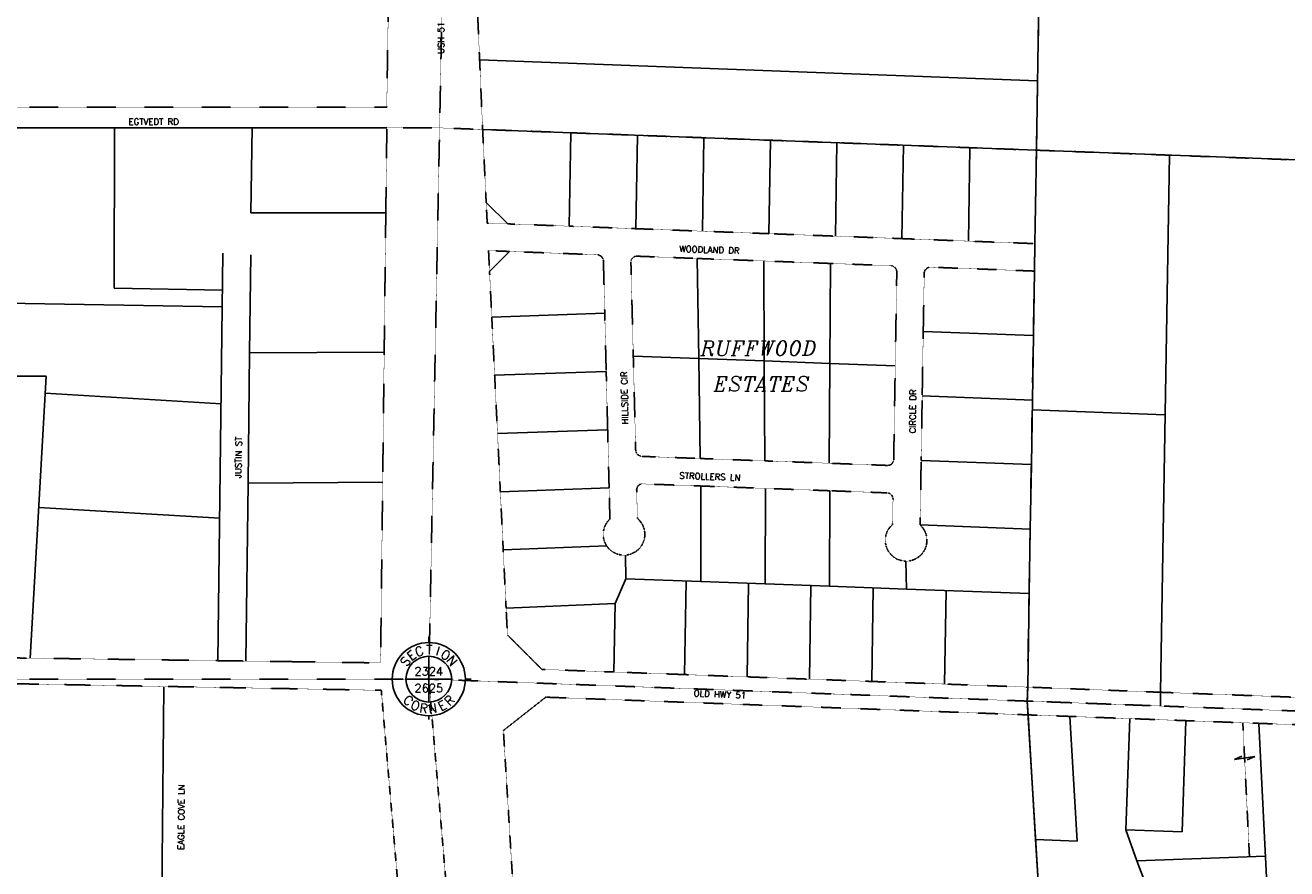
# Model space of a CAD drawing. Extents: x 382064 to 394843, y 99495 to 121971.
# Tile 18 of 36: x 387217 to 390249, y 110182 to 112209. Entities that reach past the tile are written whole.
import ezdxf
from ezdxf.enums import TextEntityAlignment as Align

# ---------------------------------------------------------------- set-up
doc = ezdxf.new("R2010")
doc.units = 0
doc.header["$LTSCALE"] = 0.005
doc.header["$MEASUREMENT"] = 0
for name, pattern in [('Erwl', [0.8, 0.175, -0.05, 0.35, -0.05, 0.175]), ('HIDDEN2', [0.1875, 0.125, -0.0625]), ('PHANTOM', [2.5, 1.25, -0.25, 0.25, -0.25, 0.25, -0.25])]:
    doc.linetypes.add(name, pattern=pattern)
for name, color, linetype in [('17N', 7, 'Continuous'), ('20H', 2, 'Continuous'), ('27N', 7, 'Continuous'), ('30F', 1, 'PHANTOM'), ('30S', 1, 'PHANTOM'), ('Y', 2, 'Continuous')]:
    doc.layers.add(name, color=color, linetype=linetype)
doc.layers.add('E_RW_Existing', color=1, linetype='Erwl', lineweight=25)
doc.layers.add('E_RW_Property', color=1, linetype='Continuous', lineweight=25)
doc.styles.add('CONDO', font='ITALICC.shx', dxfattribs={"height": 35})
doc.styles.add('DIM', font='SIMPLEX', dxfattribs={"height": 20})
doc.styles.add('R', font='ROMANS.shx', dxfattribs={"height": 35})
doc.styles.add('T', font='TXT.shx', dxfattribs={"height": 20})

# ---------------------------------------------------------------- blocks, each defined once
blk = doc.blocks.new('S', base_point=(4834.4, 3124.9))
at = {"layer": 'Y'}
for p, q in [((4834.4, 3212.9), (4834.4, 3226.2)), ((4834.4, 3124.9), (4834.4, 3179.9)), ((4746.4, 3124.9), (4731.5, 3124.9)), ((4834.4, 3124.9), (4779.4, 3124.9)), ((4834.4, 3124.9), (4889.4, 3124.9)), ((4834.4, 3124.9), (4834.4, 3069.9)), ((4922.4, 3124.9), (4936.3, 3124.9)), ((4834.4, 3062.4), (4834.4, 3061)), ((4834.4, 3036.9), (4834.4, 3027.7))]:
    blk.add_line(p, q, dxfattribs=at)
for radius in [88, 55, 2]:
    blk.add_circle((4834.4, 3124.9), radius, dxfattribs=at)
at = {"layer": 'Y', "style": 'DIM'}
for s, rotation, p in [('E', 37, (4799.4, 3173.2)), ('C', 20, (4815.1, 3181.4)), ('I', 343, (4853, 3181.6)), ('O', 326, (4868.8, 3173.7)), ('S', 54, (4786.8, 3160.9)), ('N', 309, (4881.6, 3161.5)), ('C', 317.5308, (4777.7, 3065.5)), ('O', 334.5308, (4797.5, 3051.5)), ('R', 351.5308, (4820.6, 3043.9)), ('N', 8.5308, (4844.9, 3043.4)), ('E', 28.5308, (4872.1, 3051.9)), ('R', 45.5308, (4891.8, 3066.1))]:
    blk.add_text(s, height=22, rotation=rotation, dxfattribs=at).set_placement(p, align=Align.CENTER)
blk.add_text('T', height=22, dxfattribs=at).set_placement((4835.6, 3184.6), align=Align.CENTER)
at = {"layer": 'Y', "style": 'T'}
for tag, p in [('SECN', (4834.4, 3133.6)), ('SECS', (4834.4, 3093.1))]:
    blk.add_attdef(tag, text='', height=20, dxfattribs=at).set_placement(p, align=Align.CENTER)
blk = doc.blocks.new('H')
at = {"layer": '20H', "color": 2}
for p, q in [((0, 25), (5.2, 5.7)), ((0, -25), (0, 25)), ((-5.2, -5.7), (0, -25))]:
    blk.add_line(p, q, dxfattribs=at)

msp = doc.modelspace()

# ---------------------------------------------------------------- linework, layer by layer
at = {"layer": '30F'}
for p, q in [((389669, 113232.8), (389625.1, 110584.9)), ((388212.6, 111962.5), (391081.5, 111855.2))]:
    msp.add_line(p, q, dxfattribs=at)
at = {"layer": '30F', "linetype": 'Continuous'}
msp.add_line((389625.1, 110584.9), (389791.2, 107875.4), dxfattribs=at)
at = {"layer": '30F', "linetype": 'PHANTOM', "flags": 128}
msp.add_lwpolyline([(386642.2, 111962.8), (386683.5, 111962.8), (388212.6, 111962.4)], dxfattribs=at)
at = {"layer": '30S'}
for p, q in [((388186.6, 110637.7), (388238.6, 113287.3)), ((388186.6, 110637.7), (385565, 110637.9)), ((391063.6, 110532), (388186.6, 110637.7)), ((388302.2, 109272.1), (388186.6, 110637.7))]:
    msp.add_line(p, q, dxfattribs=at)
at = {"layer": 'E_RW_Existing'}
for p, q in [((388072.4, 110610.8), (386806.8, 110633.5)), ((388072.4, 110610.8), (388111.6, 110153.1)), ((388365.9, 110514.2), (388467.7, 110594.3)), ((388467.7, 110594.3), (391062.4, 110499.1)), ((388365.9, 110514.2), (388461.8, 108964.8))]:
    msp.add_line(p, q, dxfattribs=at)
for points in [[(388054, 113288), (388084.8, 112677.3), (388093.2, 112504.8), (388085.6, 112012.1), (387178.8, 112012.5), (387192.4, 112677.5), (387197.4, 112982.7), (387199.6, 113088.2), (387149.3, 113089.6), (387147.8, 112989.2), (387145.7, 112884.2), (387141.3, 112689.5), (387137.2, 112489.5), (387134.2, 112339.6), (387133.2, 112289.6), (387127.7, 111962.7)], [(388301.7, 112289.1), (388316, 111958.6), (388324.5, 111783.5), (388327, 111733.6), (388376.9, 111731.7), (388524.3, 111726.2), (388684.2, 111720.2), (388844.1, 111714.2), (389003.9, 111708.2), (389163.8, 111702.3), (389323.7, 111696.3), (389483.6, 111690.3), (389643.5, 111684.3), (389642.4, 111618.3)], [(388085.8, 111962.5), (387761.8, 111962.8), (387127.7, 111962.7)], [(387854.4, 110679.7), (388070.7, 110676.7), (388083.3, 111759.5), (388085.8, 111962.5)]]:
    msp.add_lwpolyline(points, dxfattribs=at)
at = {"layer": 'E_RW_Existing', "flags": 128}
msp.add_lwpolyline([(385566.4, 110699.3), (385588.2, 111663.5, -0.156128), (385622, 111694.5, -0.113365), (385655.2, 111701.4, -0.999433), (385651.7, 111551.5), (385632.4, 110699.3), (386361.5, 110699.2), (386407.4, 110699.2), (386459, 110698.5), (387854.4, 110679.7)], format="xyb", dxfattribs=at)
at = {"layer": 'E_RW_Existing'}
msp.add_lwpolyline([(389642.4, 111618.3), (389392.6, 111627.7, 0.420327), (389377.4, 111613.2), (389375, 111473.2), (389372.5, 111318.3), (389370, 111163.3), (389367.4, 111008.3, -0.691888), (389333, 110921.3, -0.691888), (389301.4, 111009.4), (389302.4, 111069.7, 0.408261), (389287.7, 111085.3), (389150.5, 111090.4), (388995.6, 111096.1), (388840.7, 111101.8), (388700.8, 111106.9, 0.432526), (388686.2, 111092.5), (388687.9, 111023.9, -0.67649), (388659.2, 110935.7, -0.267949), (388614.3, 110957.7, -0.369332), (388621.9, 111022.3), (388620, 111097.2), (388616.5, 111237.2), (388613, 111377.2), (388609.5, 111517.1), (388606.3, 111642.1, 0.396066), (388591, 111657.6), (388380.2, 111665.5), (388330.2, 111667.4), (388332.6, 111617.4), (388338, 111507.6), (388344.9, 111367.8), (388351.8, 111227.9), (388358.6, 111088.1), (388365.5, 110948.3), (388372.4, 110808.4), (388375.6, 110743.5), (388458.8, 110661.1), (388631.6, 110654.8), (388801.5, 110648.6), (388951.4, 110643.1), (389101.3, 110637.6), (389251.2, 110632.1), (389426.1, 110625.8), (389626, 110618.5), (389945.4, 110606.1), (391064.1, 110565)], format="xyb", dxfattribs=at)
msp.add_lwpolyline([(389148.9, 111156.5), (389288.7, 111151.3, 0.420204), (389304, 111165.7), (389307.7, 111390.7), (389311.4, 111615.7, 0.408154), (389296.6, 111631.3), (389151.7, 111636.7), (388991.8, 111642.7), (388832, 111648.6), (388687.1, 111654.1, 0.432667), (388672.4, 111639.6), (388678.1, 111414.1), (388683.8, 111188.6, 0.396158), (388699.2, 111173), (388839, 111167.9), (388994, 111162.2)], format="xyb", close=True, dxfattribs=at)
at = {"layer": 'E_RW_Property'}
for p, q in [((389669, 113232.8), (389647.1, 111908.8)), ((388308.7, 112125.7), (389649.8, 112075.6)), ((387430.6, 111577), (387430.8, 111962.8)), ((387761.8, 111962.8), (387759.2, 111758.3)), ((388316, 111958.6), (389647.2, 111908.8)), ((388528, 111950.7), (388524.3, 111726.2)), ((388687.9, 111944.7), (388684.2, 111720.2)), ((388847.7, 111938.7), (388844.1, 111714.2)), ((389007.6, 111932.7), (389003.9, 111708.2)), ((389167.5, 111926.8), (389163.8, 111702.3)), ((389327.4, 111920.8), (389323.7, 111696.3)), ((389487.3, 111914.8), (389483.6, 111690.3)), ((389647.2, 111908.8), (389643.5, 111684.3)), ((389647.2, 111908.8), (391081.5, 111855.2)), ((389967, 111896.8), (389945.4, 110606.1)), ((388376.9, 111731.7), (388324.5, 111783.5)), ((387759.2, 111758.3), (388083.3, 111758)), ((387691.9, 111661.5), (387679.8, 110682)), ((387758.9, 111657.5), (387756, 111421.8)), ((388380.2, 111665.5), (388332.6, 111617.4)), ((388832, 111648.6), (388835.5, 111408.2)), ((388991.8, 111642.7), (388992.9, 111402.4)), ((389151.7, 111636.7), (389150.3, 111396.6)), ((389642.4, 111618.3), (389639.9, 111463.3)), ((387690.8, 111572.1), (387430.6, 111577)), ((388609.5, 111517.1), (388338, 111507.6)), ((389639.9, 111463.3), (389375, 111473.2)), ((389639.9, 111463.3), (389637.3, 111308.4)), ((387756, 111421.8), (387752.1, 111108.8)), ((387756, 111421.8), (388079.4, 111423.7)), ((388835.5, 111408.2), (388678.1, 111414.1)), ((388835.5, 111408.2), (388839, 111167.9)), ((388992.9, 111402.4), (388835.5, 111408.2)), ((388992.9, 111402.4), (388994, 111162.2)), ((389150.3, 111396.6), (388992.9, 111402.4)), ((388613, 111377.2), (388344.9, 111367.8)), ((389150.3, 111396.6), (389148.9, 111156.5)), ((389307.7, 111390.7), (389150.3, 111396.6)), ((387267, 111365.7), (386697.6, 111365)), ((387228.5, 110688.1), (387267, 111365.7)), ((387264.6, 111324.6), (387687.4, 111299.4)), ((389637.3, 111308.4), (389372.5, 111318.3)), ((389637.3, 111308.4), (389634.8, 111153.4)), ((389636.9, 111284.8), (389956.6, 111273)), ((388616.5, 111237.2), (388351.8, 111227.9)), ((389634.8, 111153.4), (389370, 111163.3)), ((389634.8, 111153.4), (389632.2, 110998.4)), ((387752.1, 111108.8), (387746.8, 110681.1)), ((387752.1, 111108.8), (388075.8, 111110.7)), ((388358.6, 111088.1), (388620, 111097.2)), ((388840.7, 111101.8), (388840.1, 110872.3)), ((388995.6, 111096.1), (388995, 110866.6)), ((389149.9, 110860.9), (389150.5, 111090.4)), ((387249, 111050), (387684, 111024.4)), ((389632.2, 110998.4), (389367.4, 111008.3)), ((389632.2, 110998.4), (389629.7, 110843.4)), ((388365.5, 110948.3), (388614.3, 110957.7)), ((388659.2, 110935.7), (388660.2, 110878.8)), ((389334.8, 110854.2), (389333, 110921.3)), ((388660.2, 110878.8), (388634.3, 110819.7)), ((388660.2, 110878.8), (388840.1, 110872.3)), ((388805.1, 110873.5), (388801.5, 110648.6)), ((388840.1, 110872.3), (388995, 110866.6)), ((388955, 110868.1), (388951.4, 110643.1)), ((388995, 110866.6), (389149.9, 110860.9)), ((389104.9, 110862.6), (389101.3, 110637.6)), ((389334.8, 110854.2), (389149.9, 110860.9)), ((389254.8, 110857.1), (389251.2, 110632.1)), ((389629.7, 110843.4), (389334.8, 110854.2)), ((389429.7, 110850.7), (389426.1, 110625.8)), ((389626, 110618.5), (389629.7, 110843.4)), ((388372.4, 110808.4), (388634.3, 110819.7)), ((388634.3, 110819.7), (388631.6, 110654.8)), ((389944.9, 110573.1), (389945.4, 110606.1)), ((389644.7, 110252.3), (389627.1, 110551.8)), ((389727, 110548.1), (389744.6, 110248.3)), ((389862.1, 110275.8), (389871.6, 110542.8)), ((390006.5, 110537.8), (389997, 110271)), ((390181.8, 110531.4), (390246.4, 109214.1)), ((389744.6, 110248.3), (389644.7, 110252.3)), ((389644.7, 110252.3), (389697.5, 109403.5)), ((389997, 110271), (389862.1, 110275.8)), ((389888.5, 110200.9), (390197.4, 110212)), ((389964.9, 110000.5), (389888.5, 110200.9))]:
    msp.add_line(p, q, dxfattribs=at)
at = {"layer": 'E_RW_Property', "linetype": 'HIDDEN2'}
for p, q in [((389625.1, 110584.9), (389944.9, 110573.1)), ((390159.1, 110210.6), (390143.1, 110532.8))]:
    msp.add_line(p, q, dxfattribs=at)
at = {"layer": 'E_RW_Property'}
msp.add_lwpolyline([(387690.3, 111532.1), (387169.5, 111541.5)], dxfattribs=at)
at = {"layer": 'E_RW_Property', "flags": 128}
for points in [[(387549.8, 110618.3), (387543.2, 109951.6), (387545.7, 109947.3)], [(389625.1, 110584.9), (389626, 110618.5)], [(389625.1, 110584.9), (389627.1, 110551.8)], [(389888.5, 110200.9), (389862.1, 110275.8)]]:
    msp.add_lwpolyline(points, dxfattribs=at)

# ---------------------------------------------------------------- block references
at = {"layer": '20H', "rotation": 278.4316483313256}
msp.add_blockref('H', (390147.5, 110447.9), dxfattribs=at)
at = {"layer": 'Y'}
ref = msp.add_blockref('S', (388186.6, 110637.7), dxfattribs=at)
ref.add_attrib('SECS', '2625', dxfattribs={"color": 2, "height": 20, "style": 'T'}).set_placement((388186.6, 110606), align=Align.CENTER)
ref.add_attrib('SECN', '2324', dxfattribs={"color": 2, "height": 20, "style": 'T'}).set_placement((388186.6, 110646.4), align=Align.CENTER)

# ---------------------------------------------------------------- texts
at = {"layer": '17N', "style": 'R'}
for s, rotation, p in [('USH 51', 90, (388223.2, 112140.3)), ('EGTVEDT RD', 359.9956, (387464.9, 111969.8)), ('WOODLAND DR', 358.2019, (388788.6, 111664.4)), ('HILLSIDE CIR', 91.2558, (388666.1, 111250.4)), ('CIRCLE DR', 89.4373, (389356.7, 111228.3)), ('JUSTIN ST', 88.9167, (387735.7, 111120.2)), ('STROLLERS LN', 357.9054, (388788.7, 111119.6)), ('OLD HWY 51', 357.4904, (388823, 110596.3))]:
    msp.add_text(s, height=15, rotation=rotation, dxfattribs=at).set_placement(p)
msp.add_text('EAGLE COVE LN', height=15, rotation=89.5151, dxfattribs=at).set_placement((387599.1, 110306.2), align=Align.CENTER)
at = {"layer": '27N', "style": 'CONDO'}
for s, p in [('RUFFWOOD', (388839.6, 111415.4)), ('ESTATES', (388871.4, 111329.7))]:
    msp.add_text(s, height=35, dxfattribs=at).set_placement(p)

doc.saveas('drawing.dxf')
